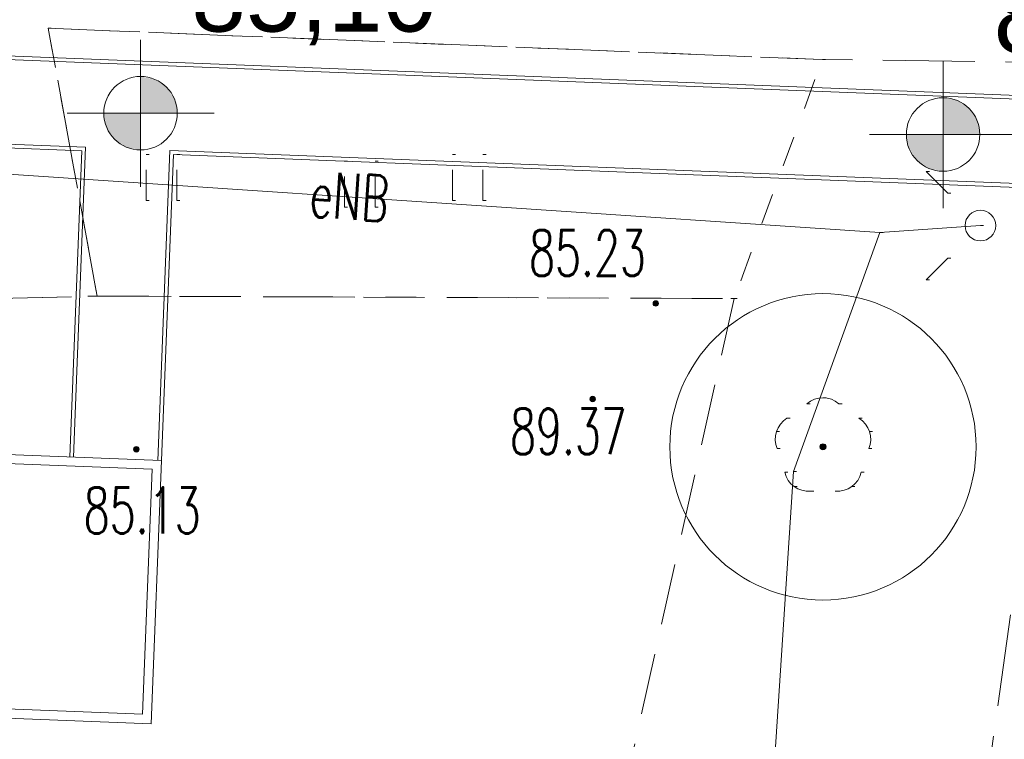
# Model space of a CAD drawing. Extents: x -134780 to 5540120, y 74663 to 5964901.
# Tile 20 of 71: x 5539578 to 5539594, y 5961311 to 5961323. Entities that reach past the tile are written whole.
import ezdxf

# ---------------------------------------------------------------- set-up
doc = ezdxf.new("R2010")
doc.units = 0
doc.header["$MEASUREMENT"] = 0
doc.set_wipeout_variables(frame=1)
for name, pattern in [('L_0_03', [1, 0.5, -0.5]), ('L_0_04', [1.5, 1, -0.5]), ('L_0_06', [2, 1.5, -0.5])]:
    doc.linetypes.add(name, pattern=pattern)
for name, color, linetype, lineweight in [('0_Nr_Pióra__7', 7, 'Continuous', 13), ('Arch drogi_Nr_Pióra__21', 7, 'Continuous', 9), ('chodnik_Nr_Pióra__7', 7, 'Continuous', 13), ('drzewo_lisciaste_Nr_Pióra__7', 7, 'Continuous', 13), ('INWENT RZĘDNE_Nr_Pióra__21', 7, 'Continuous', 9), ('latarnia_Nr_Pióra__7', 7, 'Continuous', 13), ('mapa', 7, 'Continuous', 13), ('pikieta_sztuczna_Atr2_Nr_Pióra__7', 7, 'Continuous', 13), ('pikieta_sztuczna_Nr_Pióra__7', 7, 'Continuous', 13), ('plac_sportowy_Nr_Pióra__7', 7, 'Continuous', 13), ('przewod_elektroenergetyczny_podziemny_Atr1_Nr_Pióra__7', 7, 'Continuous', 13), ('przewod_elektroenergetyczny_podziemny_Nr_Pióra__7', 7, 'Continuous', 13), ('slup_przewodow_napowietrznych_Nr_Pióra__7', 7, 'Continuous', 13), ('trawnik_Nr_Pióra__7', 7, 'Continuous', 13), ('zasuwa_lub_zawor_Nr_Pióra__7', 7, 'Continuous', 13)]:
    doc.layers.add(name, color=color, linetype=linetype, lineweight=lineweight)
doc.layers.add('Arch zieleń_Nr_Pióra__4', color=7, linetype='Continuous', lineweight=9, true_color=0x029e21)
doc.layers.add('INWENT RZĘDNE', color=7, linetype='Continuous')
doc.styles.add('GENERATED_STYLE_1', font='txt')
doc.styles.add('GENERATED_STYLE_7', font='Simplex.shx', dxfattribs={"bigfont": 'BIGFONT.SHX'})

# ---------------------------------------------------------------- blocks, each defined once
blk = doc.blocks.new('Koty wysokościowe_51', base_point=(-134240, 95910))
at = {"layer": 'INWENT RZĘDNE_Nr_Pióra__21', "linetype": 'Continuous'}
for points in [[(-134240, 95910), (-133640, 95910), (-133685, 96139), (-133815, 96334), (-134010, 96464), (-134240, 96510)], [(-134240, 95910), (-134840, 95910), (-134794, 95680), (-134664, 95485), (-134469, 95355), (-134240, 95310)]]:
    blk.add_hatch(color=256, dxfattribs=at).paths.add_polyline_path(points, flags=0)
for p, q in [((-134240, 94710), (-134240, 97110)), ((-135440, 95910), (-133040, 95910))]:
    blk.add_line(p, q, dxfattribs=at)
blk.add_circle((-134240, 95910), 600, dxfattribs=at)
at = {"layer": 'INWENT RZĘDNE_Nr_Pióra__21', "insert": (-133413, 97019), "char_height": 1200, "attachment_point": 7, "style": 'GENERATED_STYLE_1'}
blk.add_mtext('{85,10}', dxfattribs=at)
blk = doc.blocks.new('Koty wysokościowe_50', base_point=(-121136, 95562))
at = {"layer": 'INWENT RZĘDNE_Nr_Pióra__21', "linetype": 'Continuous'}
for points in [[(-121136, 95562), (-120536, 95562), (-120582, 95792), (-120712, 95987), (-120907, 96117), (-121136, 96162)], [(-121136, 95562), (-121736, 95562), (-121691, 95333), (-121561, 95138), (-121366, 95008), (-121136, 94962)]]:
    blk.add_hatch(color=256, dxfattribs=at).paths.add_polyline_path(points, flags=0)
for p, q in [((-121136, 94362), (-121136, 96762)), ((-122336, 95562), (-119936, 95562))]:
    blk.add_line(p, q, dxfattribs=at)
blk.add_circle((-121136, 95562), 600, dxfattribs=at)
at = {"layer": 'INWENT RZĘDNE_Nr_Pióra__21', "insert": (-120310, 96671), "char_height": 1200, "attachment_point": 7, "style": 'GENERATED_STYLE_1'}
blk.add_mtext('{85,22}', dxfattribs=at)
blk = doc.blocks.new('mapa')
at = {"layer": 'drzewo_lisciaste_Nr_Pióra__7', "linetype": 'Continuous'}
blk.add_hatch(color=252, dxfattribs=at).paths.add_polyline_path([(5539590.74, 5961315.79, 1), (5539590.74, 5961315.89, 1)], flags=0)
at = {"layer": 'pikieta_sztuczna_Nr_Pióra__7', "linetype": 'Continuous'}
for points in [[(5539588.01, 5961318.135, 1), (5539588.01, 5961318.225, 1)], [(5539586.98, 5961316.575, 1), (5539586.98, 5961316.665, 1)], [(5539579.53, 5961315.755, 1), (5539579.53, 5961315.845, 1)]]:
    blk.add_hatch(color=252, dxfattribs=at).paths.add_polyline_path(points, flags=0)
at = {"layer": '0_Nr_Pióra__7', "color": 252, "linetype": 'Continuous'}
for p, q in [((5539578.09, 5961322.67), (5539578.14, 5961322.67)), ((5539590.73, 5961322.16), (5539590.78, 5961322.16)), ((5539579.689, 5961320.609), (5539579.739, 5961320.609)), ((5539580.189, 5961320.609), (5539580.239, 5961320.609)), ((5539584.689, 5961320.609), (5539584.739, 5961320.609)), ((5539585.189, 5961320.609), (5539585.239, 5961320.609)), ((5539582.928, 5961320.501), (5539582.978, 5961320.501)), ((5539583.428, 5961320.501), (5539583.478, 5961320.501)), ((5539592.427, 5961320.334), (5539592.477, 5961320.334)), ((5539592.78, 5961319.981), (5539592.83, 5961319.981)), ((5539579.689, 5961319.859), (5539579.739, 5961319.859)), ((5539580.189, 5961319.859), (5539580.239, 5961319.859)), ((5539582.928, 5961319.751), (5539582.978, 5961319.751)), ((5539583.428, 5961319.751), (5539583.478, 5961319.751)), ((5539584.689, 5961319.859), (5539584.739, 5961319.859)), ((5539585.189, 5961319.859), (5539585.239, 5961319.859)), ((5539593.31, 5961319.45), (5539593.36, 5961319.45)), ((5539593.31, 5961319.45), (5539593.36, 5961319.45)), ((5539593.31, 5961319.45), (5539593.36, 5961319.45)), ((5539591.67, 5961319.34), (5539591.72, 5961319.34)), ((5539592.78, 5961318.92), (5539592.83, 5961318.92)), ((5539592.427, 5961318.567), (5539592.477, 5961318.567)), ((5539578.89, 5961318.3), (5539578.94, 5961318.3)), ((5539588.01, 5961318.18), (5539588.06, 5961318.18)), ((5539589.29, 5961318.26), (5539589.34, 5961318.26)), ((5539586.98, 5961316.62), (5539587.03, 5961316.62)), ((5539590.479, 5961316.543), (5539590.529, 5961316.543)), ((5539590.74, 5961316.64), (5539590.79, 5961316.64)), ((5539591.001, 5961316.543), (5539591.051, 5961316.543)), ((5539590.152, 5961316.306), (5539590.202, 5961316.306)), ((5539591.328, 5961316.306), (5539591.378, 5961316.306)), ((5539589.98, 5961316.088), (5539590.03, 5961316.088)), ((5539591.5, 5961316.088), (5539591.55, 5961316.088)), ((5539579.53, 5961315.8), (5539579.58, 5961315.8)), ((5539589.991, 5961315.811), (5539590.041, 5961315.811)), ((5539590.74, 5961315.84), (5539590.79, 5961315.84)), ((5539591.489, 5961315.811), (5539591.539, 5961315.811)), ((5539590.116, 5961315.425), (5539590.166, 5961315.425)), ((5539590.26, 5961315.44), (5539590.31, 5961315.44)), ((5539591.364, 5961315.425), (5539591.414, 5961315.425)), ((5539590.27, 5961315.192), (5539590.32, 5961315.192)), ((5539590.539, 5961315.117), (5539590.589, 5961315.117)), ((5539590.941, 5961315.117), (5539590.991, 5961315.117)), ((5539591.21, 5961315.192), (5539591.26, 5961315.192))]:
    blk.add_line(p, q, dxfattribs=at)
at = {"layer": 'Arch drogi_Nr_Pióra__21', "linetype": 'Continuous'}
for p, q in [((5539596.429, 5961321.417), (5539571.488, 5961322.392)), ((5539596.432, 5961321.477), (5539571.491, 5961322.452)), ((5539578.637, 5961320.672), (5539569.584, 5961321.026)), ((5539578.699, 5961320.729), (5539569.586, 5961321.086)), ((5539578.501, 5961315.673), (5539578.699, 5961320.729)), ((5539578.441, 5961315.676), (5539578.637, 5961320.672)), ((5539579.88, 5961315.619), (5539580.078, 5961320.675)), ((5539579.94, 5961315.617), (5539580.136, 5961320.613)), ((5539596.435, 5961320.036), (5539580.078, 5961320.675)), ((5539596.433, 5961319.976), (5539580.136, 5961320.613)), ((5539579.94, 5961315.617), (5539568.799, 5961316.052)), ((5539579.785, 5961315.473), (5539568.793, 5961315.903)), ((5539579.94, 5961315.617), (5539579.772, 5961311.32)), ((5539579.785, 5961315.473), (5539579.628, 5961311.476)), ((5539579.628, 5961311.476), (5539542.356, 5961312.933)), ((5539579.772, 5961311.32), (5539542.345, 5961312.783))]:
    blk.add_line(p, q, dxfattribs=at)
at = {"layer": 'Arch zieleń_Nr_Pióra__4', "color": 252, "linetype": 'Continuous'}
blk.add_circle((5539590.74, 5961315.84), 2.5, dxfattribs=at)
at = {"layer": 'chodnik_Nr_Pióra__7', "color": 252, "linetype": 'L_0_06', "flags": 128}
blk.add_lwpolyline([(5539573.85, 5961350.515), (5539573.48, 5961350.53), (5539573.4, 5961348.41), (5539573.779, 5961348.407), (5539573.76, 5961348.04), (5539579.85, 5961347.77), (5539579.782, 5961345.734), (5539573.9, 5961345.78), (5539575.85, 5961335.03), (5539577.75, 5961324.47), (5539591.47, 5961324.05), (5539596.39, 5961323.97), (5539596.46, 5961321.44), (5539596.5, 5961317.73), (5539595.14, 5961308.47), (5539594.22, 5961302.65), (5539593.77, 5961299.63), (5539593.49, 5961296), (5539591.99, 5961287.81), (5539591.61, 5961282.43), (5539589.13, 5961281.94), (5539589.56, 5961284.8), (5539591.9, 5961299.58), (5539594.42, 5961317.48), (5539594.72, 5961320.57), (5539594.65, 5961322.11), (5539590.73, 5961322.16), (5539578.09, 5961322.67), (5539578.89, 5961318.3), (5539577.2, 5961318.26), (5539576.39, 5961321.74), (5539574.24, 5961333.51), (5539573.16, 5961338.51), (5539571.77, 5961345.69), (5539570.5, 5961345.62), (5539570.5, 5961351.67), (5539570.52, 5961352.22), (5539573.55, 5961351.9), (5539573.87, 5961350.93)], close=True, dxfattribs=at)
at = {"layer": 'drzewo_lisciaste_Nr_Pióra__7', "color": 252, "linetype": 'Continuous'}
blk.add_circle((5539590.74, 5961315.84), 0.05, dxfattribs=at)
for centre, start, end in [((5539590.74, 5961316.24), 49.272, 130.728), ((5539590.36, 5961315.964), 121.308, 202.548), ((5539591.12, 5961315.964), 337.452, 58.692), ((5539590.505, 5961315.516), 193.221, 274.871), ((5539590.975, 5961315.516), 265.129, 346.779)]:
    blk.add_arc(centre, 0.4, start, end, dxfattribs=at)
at = {"layer": 'latarnia_Nr_Pióra__7', "color": 252, "linetype": 'Continuous', "flags": 128}
for points in [[(5539592.78, 5961319.981), (5539592.427, 5961320.334)], [(5539592.78, 5961318.92), (5539592.427, 5961318.567)]]:
    blk.add_lwpolyline(points, dxfattribs=at)
at = {"layer": 'latarnia_Nr_Pióra__7', "color": 252, "linetype": 'Continuous'}
blk.add_circle((5539593.31, 5961319.45), 0.25, dxfattribs=at)
at = {"layer": 'pikieta_sztuczna_Nr_Pióra__7', "color": 252, "linetype": 'Continuous'}
for centre in [(5539588.01, 5961318.18), (5539586.98, 5961316.62), (5539579.53, 5961315.8)]:
    blk.add_circle(centre, 0.045, dxfattribs=at)
at = {"layer": 'plac_sportowy_Nr_Pióra__7', "color": 252, "linetype": 'L_0_04', "flags": 128}
blk.add_lwpolyline([(5539547.69, 5961311.76), (5539547.85, 5961313.02), (5539548.08, 5961317.05), (5539548.19, 5961318.69), (5539553.96, 5961318.57), (5539566.63, 5961318.35), (5539577.2, 5961318.26), (5539578.89, 5961318.3), (5539589.29, 5961318.26), (5539587.6, 5961310.7), (5539586.41, 5961297.98), (5539585.4, 5961283.36), (5539561.05, 5961283.75), (5539545.65, 5961284.02), (5539546.4, 5961294.88), (5539546.9, 5961301.69), (5539547.46, 5961306.59)], close=True, dxfattribs=at)
at = {"layer": 'przewod_elektroenergetyczny_podziemny_Nr_Pióra__7', "color": 252, "linetype": 'Continuous', "flags": 128}
for points in [[(5539570.99, 5961351.55), (5539569.42, 5961351.65), (5539571.88, 5961321.69), (5539572.64, 5961320.61), (5539591.67, 5961319.34), (5539590.26, 5961315.44), (5539589.49, 5961303.7), (5539588.75, 5961294.23), (5539590.71, 5961282.36)], [(5539591.67, 5961319.34), (5539593.31, 5961319.45)]]:
    blk.add_lwpolyline(points, dxfattribs=at)
at = {"layer": 'slup_przewodow_napowietrznych_Nr_Pióra__7', "color": 252, "linetype": 'Continuous'}
blk.add_circle((5539593.31, 5961319.45), 0.25, dxfattribs=at)
at = {"layer": 'trawnik_Nr_Pióra__7', "color": 252, "linetype": 'L_0_03', "flags": 128}
blk.add_lwpolyline([(5539578.09, 5961322.67), (5539590.73, 5961322.16), (5539589.29, 5961318.26), (5539578.89, 5961318.3)], close=True, dxfattribs=at)
for points in [[(5539579.689, 5961319.859), (5539579.689, 5961320.609)], [(5539580.189, 5961319.859), (5539580.189, 5961320.609)], [(5539584.689, 5961319.859), (5539584.689, 5961320.609)], [(5539585.189, 5961319.859), (5539585.189, 5961320.609)], [(5539582.928, 5961319.751), (5539582.928, 5961320.501)], [(5539583.428, 5961319.751), (5539583.428, 5961320.501)]]:
    blk.add_lwpolyline(points, dxfattribs=at)
at = {"layer": 'INWENT RZĘDNE', "color": 252, "xscale": 0.001, "yscale": 0.001, "zscale": 0.001}
for name, p in [('Koty wysokościowe_51', (5539579.598, 5961321.284)), ('Koty wysokościowe_50', (5539592.701, 5961320.937))]:
    blk.add_blockref(name, p, dxfattribs=at)
at = {"layer": 'pikieta_sztuczna_Atr2_Nr_Pióra__7', "color": 252, "linetype": 'Continuous', "char_height": 0.75, "attachment_point": 1, "style": 'GENERATED_STYLE_7'}
for s, insert in [('{\\W0.660000x;85.23}', (5539585.939, 5961319.378)), ('{\\W0.660000x;89.37}', (5539585.629, 5961316.468)), ('{\\W0.660000x;85.13}', (5539578.669, 5961315.178))]:
    blk.add_mtext(s, dxfattribs=dict(at, insert=insert))
at = {"layer": 'przewod_elektroenergetyczny_podziemny_Atr1_Nr_Pióra__7', "color": 252, "linetype": 'Continuous', "insert": (5539582.388, 5961320.344), "char_height": 0.75, "attachment_point": 1, "rotation": 356.2, "style": 'GENERATED_STYLE_7'}
blk.add_mtext('{\\W0.660000x;eNB}', dxfattribs=at)

msp = doc.modelspace()

# ---------------------------------------------------------------- block references
at = {"layer": 'mapa', "color": 4, "lineweight": 40}
msp.add_blockref('mapa', (0, 0), dxfattribs=at)

# ---------------------------------------------------------------- next in the draw order: wipeouts: each hides what was drawn before it
msp.add_wipeout([(5539444.713, 5961266.963), (5539444.713, 5961415.463), (5539654.713, 5961415.463), (5539651.713, 5961412.413), (5539457.213, 5961412.413), (5539457.213, 5961270.013), (5539651.713, 5961270.013), (5539654.713, 5961266.963)]).dxf.layer = 'zasuwa_lub_zawor_Nr_Pióra__7'

doc.saveas('drawing.dxf')
